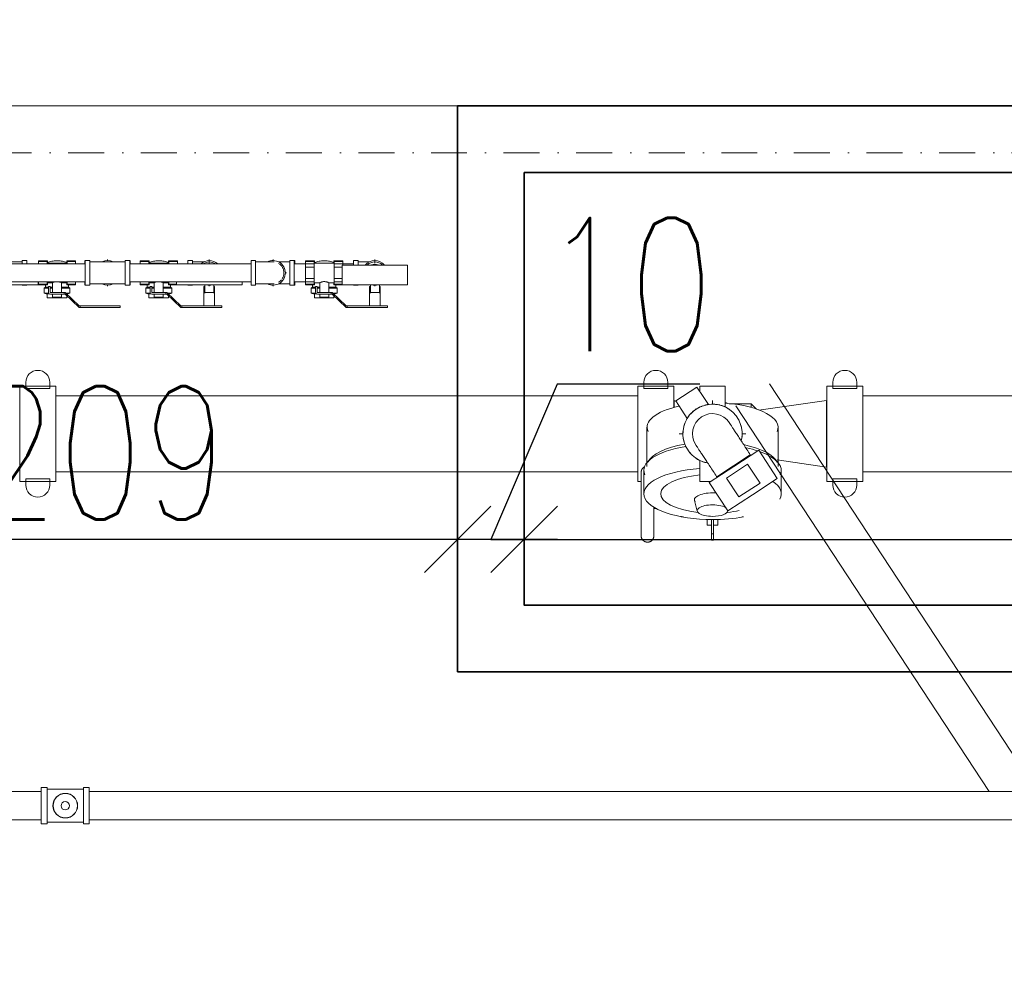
# Model space of a CAD drawing. Header units: millimetres. Extents: x -303 to 588072, y -379 to 357555.
# Tile 40 of 88: x 562898 to 563046, y 340420 to 340563. Entities that reach past the tile are written whole.
import ezdxf

# ---------------------------------------------------------------- set-up
doc = ezdxf.new("R2010")
doc.units = ezdxf.units.MM
doc.header["$LTSCALE"] = 0.15
doc.header["$MEASUREMENT"] = 0
doc.header["$PDSIZE"] = -5
doc.linetypes.add('Kropki i Kreski', pattern=[72, 36, -18, 0, -18])
for name, color, linetype in [('2_ściany wewnętrzne.ISTN', 7, 'Continuous'), ('3_pompownia.K_IR', 7, 'Continuous'), ('4_osie.ISTN', 7, 'Continuous'), ('RFD_1', 2, 'Continuous'), ('RFD_3', 4, 'Continuous'), ('RFD_5', 8, 'Continuous'), ('RFD_5 @ 10', 8, 'Continuous')]:
    doc.layers.add(name, color=color, linetype=linetype)
doc.styles.get("Standard").update_dxf_attribs({"font": 'simplex.shx', "width": 0.75})
doc.dimstyles.new('opis 1.1', dxfattribs={"dimscale": 0, "dimtxt": 2, "dimasz": 1, "dimexe": 0.5, "dimexo": 1, "dimgap": 0, "dimtad": 0, "dimdec": 1, "dimrnd": 0.5, "dimdsep": 46, "dimtxsty": 'Standard', "dimblk1": 'OBLIQUE', "dimblk2": 'OBLIQUE', "dimsah": 1, "dimcen": 1, "dimdle": 0.5, "dimclrd": 256, "dimclre": 256, "dimclrt": 4, "dimadec": 0, "dimazin": 2, "dimtm": 1e-09, "dimtfac": 0.75, "dimtdec": 1, "dimtmove": 0, "dimatfit": 3, "dimfxl": 0, "dimtvp": 0.75, "dimtolj": 1, "dimtzin": 0, "dimlwd": -1, "dimlwe": -1, "dimarcsym": 0})

# ---------------------------------------------------------------- blocks, each defined once
blk = doc.blocks.new('rfrefrffff')
at = {"layer": '2_ściany wewnętrzne.ISTN', "color": 252, "linetype": 'Continuous', "lineweight": 0, "flags": 128}
blk.add_lwpolyline([(562759.63, 340549.94), (563208.63, 340549.94)], dxfattribs=at)
at = {"layer": '3_pompownia.K_IR', "color": 254, "linetype": 'Continuous', "lineweight": 15}
for p, q in [((562907.71, 340526.19), (562876.99, 340526.19)), ((562898.22, 340526.5), (562896.54, 340526.5)), ((562898.91, 340526.71), (562898.22, 340526.71)), ((562898.22, 340526.71), (562898.22, 340526.2)), ((562898.91, 340526.2), (562898.91, 340526.71)), ((562900.66, 340526.56), (562900.66, 340526.66)), ((562902.01, 340526.66), (562900.66, 340526.66)), ((562900.66, 340526.18), (562900.66, 340526.56)), ((562900.66, 340526.56), (562901.96, 340526.56)), ((562901.96, 340526.56), (562901.96, 340526.18)), ((562904.96, 340526.33), (562901.96, 340526.33)), ((562902.01, 340526.66), (562902.01, 340526.33)), ((562904.91, 340526.33), (562904.91, 340526.66)), ((562906.26, 340526.66), (562904.91, 340526.66)), ((562904.96, 340526.19), (562904.96, 340526.56)), ((562904.96, 340526.56), (562906.26, 340526.56)), ((562906.26, 340526.66), (562906.26, 340526.56)), ((562906.26, 340526.56), (562906.26, 340526.19)), ((562907.65, 340526.71), (562907.65, 340526.2)), ((562908.4, 340526.71), (562907.71, 340526.71)), ((562907.71, 340526.71), (562907.71, 340524.86)), ((562908.4, 340524.86), (562908.4, 340526.71)), ((562911.05, 340526.5), (562908.4, 340526.5)), ((562911.05, 340526.71), (562911.05, 340526.86)), ((562911.05, 340526.71), (562911.05, 340526.86)), ((562913.7, 340526.5), (562911.05, 340526.5)), ((562914.39, 340526.71), (562913.7, 340526.71)), ((562913.7, 340526.71), (562913.7, 340524.86)), ((562914.39, 340524.86), (562914.39, 340526.71)), ((562932.6, 340526.19), (562914.39, 340526.19)), ((562914.44, 340526.2), (562914.44, 340526.71)), ((562915.93, 340526.56), (562915.93, 340526.66)), ((562917.28, 340526.66), (562915.93, 340526.66)), ((562915.93, 340526.19), (562915.93, 340526.56)), ((562915.93, 340526.56), (562917.23, 340526.56)), ((562917.23, 340526.56), (562917.23, 340526.18)), ((562920.23, 340526.33), (562917.23, 340526.33)), ((562917.28, 340526.66), (562917.28, 340526.33)), ((562920.18, 340526.33), (562920.18, 340526.66)), ((562920.18, 340526.66), (562921.53, 340526.66)), ((562920.23, 340526.19), (562920.23, 340526.56)), ((562920.23, 340526.56), (562921.53, 340526.56)), ((562921.53, 340526.66), (562921.53, 340526.56)), ((562921.53, 340526.56), (562921.53, 340526.19)), ((562923.82, 340526.71), (562923.13, 340526.71)), ((562923.13, 340526.71), (562923.13, 340526.2)), ((562923.82, 340526.2), (562923.82, 340526.71)), ((562925.5, 340526.5), (562923.82, 340526.5)), ((562926.33, 340526.71), (562926.33, 340526.86)), ((562926.33, 340526.33), (562926.33, 340526.86)), ((562926.33, 340526.71), (562926.33, 340526.86)), ((562933.29, 340526.71), (562932.6, 340526.71)), ((562932.6, 340526.71), (562932.6, 340524.86)), ((562933.29, 340524.86), (562933.29, 340526.71)), ((562935.9, 340526.71), (562935.9, 340526.86)), ((562935.9, 340526.71), (562935.9, 340526.86)), ((562938.41, 340526.5), (562936.74, 340526.5)), ((562939.1, 340526.71), (562938.41, 340526.71)), ((562938.41, 340526.71), (562938.41, 340524.86)), ((562939.2, 340526.71), (562939.1, 340526.71)), ((562939.1, 340524.86), (562939.1, 340526.71)), ((562942.09, 340526.19), (562939.1, 340526.19)), ((562939.2, 340526.19), (562939.2, 340526.71)), ((562940.79, 340526.56), (562940.79, 340526.66)), ((562942.14, 340526.66), (562940.79, 340526.66)), ((562940.79, 340525.71), (562940.79, 340526.56)), ((562940.79, 340526.56), (562942.09, 340526.56)), ((562940.79, 340524.01), (562940.79, 340525.71)), ((562940.79, 340525.71), (562942.09, 340525.71)), ((562942.09, 340526.56), (562942.09, 340525.71)), ((562945.09, 340526.33), (562942.09, 340526.33)), ((562942.09, 340525.71), (562942.09, 340524.86)), ((562942.14, 340526.66), (562942.14, 340526.33)), ((562945.04, 340526.33), (562945.04, 340526.66)), ((562945.04, 340526.66), (562946.39, 340526.66)), ((562945.09, 340525.71), (562945.09, 340526.56)), ((562945.09, 340526.56), (562946.39, 340526.56)), ((562947.99, 340526.19), (562945.09, 340526.19)), ((562945.09, 340524.86), (562945.09, 340525.71)), ((562945.09, 340525.71), (562946.26, 340525.71)), ((562956.12, 340526.03), (562946.26, 340526.03)), ((562946.26, 340526.03), (562946.26, 340523.08)), ((562946.39, 340526.66), (562946.39, 340526.56)), ((562946.39, 340526.56), (562946.39, 340526.03)), ((562948.68, 340526.71), (562947.99, 340526.71)), ((562947.99, 340526.71), (562947.99, 340526.04)), ((562948.68, 340526.04), (562948.68, 340526.71)), ((562950.36, 340526.5), (562948.68, 340526.5)), ((562951.19, 340526.71), (562951.19, 340526.86)), ((562951.19, 340526.33), (562951.19, 340526.86)), ((562951.19, 340526.71), (562951.19, 340526.86)), ((562956.12, 340523.08), (562956.12, 340526.03)), ((562907.71, 340524.86), (562907.71, 340523.01)), ((562908.4, 340523.01), (562908.4, 340524.86)), ((562913.7, 340524.86), (562913.7, 340523.01)), ((562914.39, 340523.01), (562914.39, 340524.86)), ((562932.6, 340524.86), (562932.6, 340523.01)), ((562933.29, 340523.01), (562933.29, 340524.86)), ((562937.75, 340524.86), (562937.9, 340524.86)), ((562938.41, 340524.86), (562938.41, 340523.01)), ((562939.1, 340523.01), (562939.1, 340524.86)), ((562940.79, 340523.16), (562940.79, 340524.01)), ((562940.79, 340524.01), (562942.09, 340524.01)), ((562942.09, 340524.86), (562942.09, 340524.01)), ((562942.09, 340524.01), (562942.09, 340523.16)), ((562945.09, 340524.01), (562945.09, 340524.86)), ((562945.09, 340523.16), (562945.09, 340524.01)), ((562945.09, 340524.01), (562946.26, 340524.01)), ((562876.99, 340523.52), (562907.71, 340523.52)), ((562890.78, 340523.08), (562900.64, 340523.08)), ((562898.22, 340523.07), (562898.22, 340523.01)), ((562898.22, 340523.01), (562898.91, 340523.01)), ((562898.91, 340523.01), (562898.91, 340523.07)), ((562900.64, 340523.08), (562900.64, 340523.53)), ((562900.66, 340523.16), (562900.66, 340523.53)), ((562900.66, 340523.16), (562901.96, 340523.16)), ((562900.66, 340523.05), (562900.66, 340523.16)), ((562902.01, 340523.05), (562900.66, 340523.05)), ((562901.72, 340522.7), (562901.51, 340522.58)), ((562901.51, 340522.58), (562901.51, 340521.8)), ((562901.51, 340522.58), (562902.14, 340522.58)), ((562901.72, 340523.05), (562901.72, 340522.7)), ((562902.11, 340522.7), (562901.72, 340522.7)), ((562901.96, 340523.53), (562901.96, 340523.16)), ((562901.96, 340523.38), (562902.79, 340523.38)), ((562902.01, 340523.38), (562902.01, 340523.05)), ((562902.41, 340522.8), (562902.16, 340522.8)), ((562902.16, 340522.8), (562902.16, 340521.96)), ((562902.36, 340522.58), (562902.74, 340522.58)), ((562902.74, 340522.7), (562902.38, 340522.7)), ((562902.41, 340521.96), (562902.41, 340522.8)), ((562902.79, 340523.38), (562902.79, 340521.91)), ((562904.14, 340523.38), (562904.96, 340523.38)), ((562904.14, 340521.91), (562904.14, 340523.38)), ((562905.2, 340522.7), (562904.18, 340522.7)), ((562904.18, 340522.58), (562905.41, 340522.58)), ((562904.91, 340523.05), (562904.91, 340523.38)), ((562906.26, 340523.05), (562904.91, 340523.05)), ((562904.96, 340523.16), (562904.96, 340523.53)), ((562904.96, 340523.16), (562906.26, 340523.16)), ((562905.2, 340522.7), (562905.2, 340523.05)), ((562905.41, 340522.58), (562905.2, 340522.7)), ((562905.41, 340521.8), (562905.41, 340522.58)), ((562906.26, 340523.53), (562906.26, 340523.16)), ((562906.26, 340523.16), (562906.26, 340523.05)), ((562907.65, 340523.52), (562907.65, 340523.01)), ((562907.71, 340523.01), (562908.4, 340523.01)), ((562908.4, 340523.22), (562911.05, 340523.22)), ((562911.05, 340523.22), (562913.7, 340523.22)), ((562911.05, 340522.86), (562911.05, 340523.01)), ((562911.05, 340522.86), (562911.05, 340523.01)), ((562913.7, 340523.01), (562914.39, 340523.01)), ((562914.39, 340523.52), (562932.6, 340523.52)), ((562914.44, 340523.01), (562914.44, 340523.52)), ((562915.93, 340523.16), (562915.93, 340523.53)), ((562915.93, 340523.16), (562917.23, 340523.16)), ((562915.93, 340523.05), (562915.93, 340523.16)), ((562915.93, 340523.05), (562917.28, 340523.05)), ((562916.99, 340522.7), (562916.79, 340522.58)), ((562916.79, 340522.58), (562916.79, 340521.8)), ((562916.79, 340522.58), (562917.42, 340522.58)), ((562916.99, 340523.05), (562916.99, 340522.7)), ((562917.38, 340522.7), (562916.99, 340522.7)), ((562917.23, 340523.53), (562917.23, 340523.16)), ((562917.23, 340523.38), (562918.06, 340523.38)), ((562917.28, 340523.38), (562917.28, 340523.05)), ((562917.68, 340522.8), (562917.43, 340522.8)), ((562917.43, 340522.8), (562917.43, 340521.96)), ((562917.64, 340522.58), (562918.01, 340522.58)), ((562918.01, 340522.7), (562917.65, 340522.7)), ((562917.68, 340521.96), (562917.68, 340522.8)), ((562918.06, 340523.38), (562918.06, 340521.91)), ((562919.41, 340523.38), (562920.23, 340523.38)), ((562919.41, 340521.91), (562919.41, 340523.38)), ((562920.48, 340522.7), (562919.45, 340522.7)), ((562919.46, 340522.58), (562920.68, 340522.58)), ((562920.18, 340523.05), (562920.18, 340523.38)), ((562921.53, 340523.05), (562920.18, 340523.05)), ((562920.23, 340523.16), (562920.23, 340523.52)), ((562920.23, 340523.16), (562921.41, 340523.16)), ((562920.48, 340522.7), (562920.48, 340523.05)), ((562920.68, 340522.58), (562920.48, 340522.7)), ((562920.68, 340521.8), (562920.68, 340522.58)), ((562921.41, 340523.52), (562921.41, 340523.08)), ((562921.41, 340523.08), (562931.26, 340523.08)), ((562923.13, 340523.07), (562923.13, 340523.01)), ((562923.13, 340523.01), (562923.82, 340523.01)), ((562923.82, 340523.01), (562923.82, 340523.07)), ((562925.53, 340521.96), (562925.53, 340522.8)), ((562925.67, 340522.8), (562925.53, 340522.8)), ((562925.66, 340523.08), (562925.66, 340521.8)), ((562926.33, 340522.86), (562926.33, 340523.08)), ((562926.33, 340522.86), (562926.33, 340523.01)), ((562926.33, 340522.86), (562926.33, 340523.01)), ((562927.13, 340522.8), (562926.99, 340522.8)), ((562927.01, 340521.8), (562927.01, 340523.08)), ((562927.13, 340522.8), (562927.13, 340521.96)), ((562931.26, 340523.08), (562931.26, 340523.52)), ((562932.6, 340523.01), (562933.29, 340523.01)), ((562935.9, 340522.86), (562935.9, 340523.01)), ((562935.9, 340522.86), (562935.9, 340523.01)), ((562936.74, 340523.22), (562938.41, 340523.22)), ((562938.41, 340523.01), (562939.1, 340523.01)), ((562939.1, 340523.52), (562942.09, 340523.52)), ((562939.1, 340523.01), (562939.2, 340523.01)), ((562939.2, 340523.01), (562939.2, 340523.52)), ((562940.79, 340523.16), (562942.09, 340523.16)), ((562940.79, 340523.05), (562940.79, 340523.16)), ((562940.79, 340523.05), (562942.14, 340523.05)), ((562941.85, 340522.7), (562941.64, 340522.58)), ((562941.64, 340522.58), (562941.64, 340521.8)), ((562941.64, 340522.58), (562942.28, 340522.58)), ((562941.85, 340523.05), (562941.85, 340522.7)), ((562942.24, 340522.7), (562941.85, 340522.7)), ((562942.09, 340523.38), (562942.92, 340523.38)), ((562942.14, 340523.38), (562942.14, 340523.05)), ((562942.54, 340522.8), (562942.29, 340522.8)), ((562942.29, 340522.8), (562942.29, 340521.96)), ((562942.49, 340522.58), (562942.87, 340522.58)), ((562942.87, 340522.7), (562942.51, 340522.7)), ((562942.54, 340521.96), (562942.54, 340522.8)), ((562942.92, 340523.38), (562942.92, 340521.91)), ((562944.27, 340523.38), (562945.09, 340523.38)), ((562944.27, 340521.91), (562944.27, 340523.38)), ((562944.82, 340522.7), (562944.31, 340522.7)), ((562944.31, 340522.58), (562945.54, 340522.58)), ((562945.33, 340522.7), (562944.89, 340522.7)), ((562945.04, 340523.05), (562945.04, 340523.38)), ((562946.39, 340523.05), (562945.04, 340523.05)), ((562945.09, 340523.52), (562946.26, 340523.52)), ((562945.09, 340523.16), (562946.26, 340523.16)), ((562945.33, 340522.7), (562945.33, 340523.05)), ((562945.54, 340522.58), (562945.33, 340522.7)), ((562945.54, 340521.8), (562945.54, 340522.58)), ((562946.26, 340523.08), (562956.12, 340523.08)), ((562947.99, 340523.07), (562947.99, 340523.01)), ((562947.99, 340523.01), (562948.68, 340523.01)), ((562948.68, 340523.01), (562948.68, 340523.07)), ((562950.39, 340521.96), (562950.39, 340522.8)), ((562950.53, 340522.8), (562950.39, 340522.8)), ((562950.52, 340523.08), (562950.52, 340521.8)), ((562951.19, 340522.86), (562951.19, 340523.08)), ((562951.19, 340522.86), (562951.19, 340523.01)), ((562951.19, 340522.86), (562951.19, 340523.01)), ((562951.99, 340522.8), (562951.85, 340522.8)), ((562951.87, 340521.8), (562951.87, 340523.08)), ((562951.99, 340522.8), (562951.99, 340521.96)), ((562901.51, 340521.8), (562902, 340521.64)), ((562901.51, 340521.8), (562902.18, 340521.8)), ((562902, 340521.72), (562902, 340521.11)), ((562903.46, 340521.11), (562902, 340521.11)), ((562904.51, 340521.91), (562902.46, 340521.91)), ((562902.46, 340521.66), (562904.51, 340521.66)), ((562902.79, 340521.66), (562902.79, 340521.21)), ((562902.79, 340521.21), (562904.14, 340521.21)), ((562903.46, 340521.21), (562903.46, 340521.11)), ((562904.92, 340521.11), (562903.46, 340521.11)), ((562904.14, 340521.21), (562904.14, 340521.66)), ((562904.66, 340521.91), (562904.51, 340521.91)), ((562904.51, 340521.91), (562904.51, 340521.66)), ((562904.51, 340521.66), (562904.51, 340521.91)), ((562904.51, 340521.66), (562904.66, 340521.66)), ((562906.77, 340519.91), (562904.66, 340521.91)), ((562904.66, 340521.66), (562906.77, 340519.66)), ((562904.78, 340521.8), (562905.41, 340521.8)), ((562904.92, 340521.41), (562904.92, 340521.11)), ((562904.93, 340521.65), (562905.41, 340521.8)), ((562916.79, 340521.8), (562917.27, 340521.64)), ((562916.79, 340521.8), (562917.46, 340521.8)), ((562917.27, 340521.11), (562917.27, 340521.72)), ((562918.73, 340521.11), (562917.27, 340521.11)), ((562919.78, 340521.91), (562917.73, 340521.91)), ((562917.73, 340521.66), (562919.78, 340521.66)), ((562918.06, 340521.66), (562918.06, 340521.21)), ((562918.06, 340521.21), (562919.41, 340521.21)), ((562918.73, 340521.21), (562918.73, 340521.11)), ((562920.2, 340521.11), (562918.73, 340521.11)), ((562919.41, 340521.21), (562919.41, 340521.66)), ((562919.93, 340521.91), (562919.78, 340521.91)), ((562919.78, 340521.91), (562919.78, 340521.66)), ((562919.78, 340521.66), (562919.78, 340521.91)), ((562919.78, 340521.66), (562919.93, 340521.66)), ((562922.04, 340519.91), (562919.93, 340521.91)), ((562919.93, 340521.66), (562922.04, 340519.66)), ((562920.06, 340521.8), (562920.68, 340521.8)), ((562920.2, 340521.41), (562920.2, 340521.11)), ((562920.21, 340521.65), (562920.68, 340521.8)), ((562925.53, 340521.91), (562925.53, 340521.96)), ((562925.53, 340519.91), (562925.53, 340521.91)), ((562927.13, 340521.91), (562925.53, 340521.91)), ((562927.13, 340521.96), (562927.13, 340521.91)), ((562927.13, 340521.91), (562927.13, 340519.91)), ((562941.64, 340521.8), (562942.13, 340521.64)), ((562941.64, 340521.8), (562942.31, 340521.8)), ((562942.13, 340521.11), (562942.13, 340521.72)), ((562943.59, 340521.11), (562942.13, 340521.11)), ((562944.64, 340521.91), (562942.59, 340521.91)), ((562942.59, 340521.66), (562944.64, 340521.66)), ((562942.92, 340521.66), (562942.92, 340521.21)), ((562942.92, 340521.21), (562944.27, 340521.21)), ((562943.59, 340521.21), (562943.59, 340521.11)), ((562945.05, 340521.11), (562943.59, 340521.11)), ((562944.27, 340521.21), (562944.27, 340521.66)), ((562944.79, 340521.91), (562944.64, 340521.91)), ((562944.64, 340521.91), (562944.64, 340521.66)), ((562944.64, 340521.66), (562944.64, 340521.91)), ((562944.64, 340521.66), (562944.79, 340521.66)), ((562946.9, 340519.91), (562944.79, 340521.91)), ((562944.79, 340521.66), (562946.9, 340519.66)), ((562944.92, 340521.8), (562945.54, 340521.8)), ((562945.05, 340521.41), (562945.05, 340521.11)), ((562945.07, 340521.65), (562945.54, 340521.8)), ((562950.39, 340521.91), (562950.39, 340521.96)), ((562950.39, 340519.91), (562950.39, 340521.91)), ((562951.99, 340521.91), (562950.39, 340521.91)), ((562951.99, 340521.96), (562951.99, 340521.91)), ((562951.99, 340521.91), (562951.99, 340519.91)), ((562906.92, 340519.91), (562906.77, 340519.91)), ((562906.77, 340519.66), (562906.92, 340519.66)), ((562906.92, 340519.66), (562906.92, 340519.91)), ((562912.96, 340519.91), (562906.92, 340519.91)), ((562906.92, 340519.91), (562906.92, 340519.66)), ((562906.92, 340519.66), (562912.96, 340519.66)), ((562912.96, 340519.66), (562912.96, 340519.91)), ((562922.19, 340519.91), (562922.04, 340519.91)), ((562922.04, 340519.66), (562922.19, 340519.66)), ((562922.19, 340519.66), (562922.19, 340519.91)), ((562928.23, 340519.91), (562922.19, 340519.91)), ((562922.19, 340519.91), (562922.19, 340519.66)), ((562922.19, 340519.66), (562928.23, 340519.66)), ((562928.23, 340519.66), (562928.23, 340519.91)), ((562947.05, 340519.91), (562946.9, 340519.91)), ((562946.9, 340519.66), (562947.05, 340519.66)), ((562947.05, 340519.66), (562947.05, 340519.91)), ((562953.09, 340519.91), (562947.05, 340519.91)), ((562947.05, 340519.91), (562947.05, 340519.66)), ((562947.05, 340519.66), (562953.09, 340519.66)), ((562953.09, 340519.66), (562953.09, 340519.91)), ((562903.28, 340507.84), (562897.87, 340507.84)), ((562897.87, 340507.84), (562897.87, 340493.54)), ((562898.77, 340508.41), (562898.77, 340507.47)), ((562902.38, 340507.47), (562902.38, 340508.41)), ((562903.28, 340493.54), (562903.28, 340507.84)), ((562996.1, 340507.84), (562990.69, 340507.84)), ((562990.69, 340493.54), (562990.69, 340507.84)), ((562991.59, 340508.41), (562991.59, 340507.47)), ((562995.2, 340507.47), (562995.2, 340508.41)), ((562996.1, 340507.84), (562996.1, 340504.63)), ((562999.57, 340507.71), (562996.39, 340505.62)), ((563000.5, 340506.3), (562999.57, 340507.71)), ((563003.81, 340507.84), (563000, 340507.84)), ((563000, 340507.84), (563000, 340507.07)), ((563003.81, 340506.15), (563003.81, 340507.84)), ((563050.66, 340446.94), (563010.44, 340508.2)), ((563024.47, 340507.84), (563019.06, 340507.84)), ((563019.06, 340493.54), (563019.06, 340507.84)), ((563019.96, 340508.41), (563019.96, 340507.47)), ((563023.57, 340507.47), (563023.57, 340508.41)), ((563024.47, 340507.84), (563024.47, 340493.54)), ((562898.77, 340507.47), (562902.38, 340507.47)), ((562990.69, 340506.41), (562903.28, 340506.41)), ((562991.59, 340507.47), (562995.2, 340507.47)), ((563000.5, 340506.3), (563001.3, 340505.09)), ((563019.96, 340507.47), (563023.57, 340507.47)), ((563070.46, 340506.41), (563024.47, 340506.41)), ((562996.45, 340505.54), (562996.15, 340505.69)), ((562996.15, 340505.69), (562996.15, 340504.71)), ((562996.39, 340505.62), (562997.32, 340504.21)), ((563001.91, 340505.11), (563001.91, 340505.69)), ((563003.81, 340506.15), (563003.81, 340504.71)), ((563007.71, 340505.19), (563004.39, 340505.19)), ((563005.4, 340504.89), (563043.45, 340446.94)), ((563008.49, 340504.38), (563007.71, 340505.19)), ((563007.71, 340505.19), (563007.71, 340504.62)), ((563019.01, 340505.69), (563008.85, 340504.22)), ((563019.01, 340505.69), (563019.01, 340495.69)), ((562998.11, 340503), (562997.32, 340504.21)), ((562992.06, 340501.67), (562992.06, 340495.79)), ((562996.91, 340500.69), (562997.49, 340500.69)), ((563006.33, 340500.69), (563006.91, 340500.69)), ((563011.75, 340495.79), (563011.75, 340501.67)), ((563007.58, 340497.55), (563005.06, 340495.89)), ((563005.06, 340495.89), (563007.58, 340497.55)), ((563008.84, 340498.23), (563005.13, 340495.79)), ((563007.65, 340497.44), (563007.58, 340497.55)), ((563011.63, 340493.98), (563008.84, 340498.23)), ((562992.54, 340496.92), (562992.08, 340496.39)), ((563000, 340495.23), (563000, 340496.68)), ((563005.06, 340495.89), (563002.54, 340494.24)), ((563002.54, 340494.24), (563005.06, 340495.89)), ((563007.18, 340496.12), (563004, 340494.03)), ((563009.04, 340493.29), (563007.18, 340496.12)), ((563011.73, 340496.39), (563011.28, 340496.92)), ((563011.6, 340496.77), (563019.01, 340495.69)), ((562903.28, 340494.98), (562990.69, 340494.98)), ((562991.59, 340495.21), (562991.59, 340491.67)), ((563000, 340495.23), (563000, 340493.54)), ((563005.13, 340495.79), (563001.41, 340493.35)), ((563012.23, 340491.67), (563012.23, 340495.21)), ((563024.47, 340494.98), (563070.46, 340494.98)), ((562897.87, 340493.54), (562903.28, 340493.54)), ((562902.38, 340493.92), (562898.77, 340493.92)), ((562898.77, 340493.92), (562898.77, 340492.97)), ((562902.38, 340492.97), (562902.38, 340493.92)), ((562990.69, 340493.54), (562991.19, 340493.54)), ((563000, 340493.54), (563001.71, 340493.54)), ((563001.41, 340493.35), (563004.2, 340489.1)), ((563002.54, 340494.24), (563002.61, 340494.13)), ((563004, 340494.03), (563005.86, 340491.2)), ((563005.86, 340491.2), (563009.04, 340493.29)), ((563007.92, 340491.54), (563011.63, 340493.98)), ((563019.06, 340493.54), (563024.47, 340493.54)), ((563023.57, 340493.92), (563019.96, 340493.92)), ((563019.96, 340493.92), (563019.96, 340492.97)), ((563023.57, 340492.97), (563023.57, 340493.92)), ((563004.2, 340489.1), (563007.92, 340491.54)), ((562999.19, 340490.69), (562999.6, 340489.07)), ((562993.09, 340489.48), (562993.55, 340489.48)), ((562997.2, 340488.22), (562997.2, 340488.29)), ((562997.53, 340488.22), (562997.2, 340488.22)), ((563001.12, 340487.85), (563001.12, 340486.95)), ((563001.75, 340485.68), (563001.75, 340487.81)), ((563002.07, 340487.81), (563002.07, 340485.68)), ((563002.69, 340486.95), (563002.69, 340487.85)), ((563006.49, 340488.22), (563006.29, 340488.22)), ((563001.12, 340486.95), (563001.7, 340486.95)), ((563001.75, 340484.73), (563001.75, 340485.68)), ((563002.07, 340485.68), (563001.75, 340485.68)), ((563002.07, 340485.68), (563002.07, 340484.73)), ((563002.11, 340486.95), (563002.69, 340486.95)), ((563002.07, 340484.73), (563001.75, 340484.73)), ((562901.97, 340447.56), (562901.1, 340447.56)), ((562901.1, 340447.56), (562901.1, 340444.83)), ((562901.97, 340444.83), (562901.97, 340447.56)), ((562904.7, 340447.31), (562901.97, 340447.31)), ((562907.43, 340447.31), (562904.7, 340447.31)), ((562908.3, 340447.56), (562907.43, 340447.56)), ((562907.43, 340447.56), (562907.43, 340444.83)), ((562908.3, 340444.83), (562908.3, 340447.56)), ((562901.1, 340446.94), (562833.95, 340446.94)), ((563201.1, 340446.94), (562908.3, 340446.94)), ((562901.1, 340444.83), (562901.1, 340442.09)), ((562901.97, 340442.09), (562901.97, 340444.83)), ((562907.43, 340444.83), (562907.43, 340442.09)), ((562908.3, 340442.09), (562908.3, 340444.83)), ((562833.95, 340442.72), (562901.1, 340442.72)), ((562908.3, 340442.72), (563201.1, 340442.72)), ((562901.1, 340442.09), (562901.97, 340442.09)), ((562901.97, 340442.35), (562904.7, 340442.35)), ((562904.7, 340442.35), (562907.43, 340442.35)), ((562907.43, 340442.09), (562908.3, 340442.09))]:
    blk.add_line(p, q, dxfattribs=at)
at = {"layer": '3_pompownia.K_IR', "color": 254, "linetype": 'Continuous', "lineweight": 15, "flags": 128}
for points in [[(562902.01, 340526.42), (562902.18, 340526.47), (562902.35, 340526.52), (562902.52, 340526.56), (562902.69, 340526.59), (562902.86, 340526.62), (562903.04, 340526.64), (562903.21, 340526.66), (562903.39, 340526.66), (562903.56, 340526.66), (562903.74, 340526.65), (562903.91, 340526.64), (562904.09, 340526.62), (562904.26, 340526.59), (562904.43, 340526.55), (562904.6, 340526.51), (562904.77, 340526.46), (562904.91, 340526.42)], [(562917.28, 340526.42), (562917.45, 340526.47), (562917.62, 340526.52), (562917.79, 340526.56), (562917.96, 340526.59), (562918.14, 340526.62), (562918.31, 340526.64), (562918.49, 340526.66), (562918.66, 340526.66), (562918.84, 340526.66), (562919.01, 340526.65), (562919.19, 340526.64), (562919.36, 340526.62), (562919.53, 340526.59), (562919.71, 340526.55), (562919.88, 340526.51), (562920.05, 340526.46), (562920.18, 340526.42)], [(562935.9, 340526.5), (562935.9, 340526.5), (562935.9, 340526.5), (562935.89, 340526.5), (562935.87, 340526.5), (562935.85, 340526.5), (562935.83, 340526.5), (562935.8, 340526.5), (562935.77, 340526.5), (562935.74, 340526.5), (562935.7, 340526.5), (562935.66, 340526.5), (562935.61, 340526.5), (562935.56, 340526.5), (562935.51, 340526.5), (562935.45, 340526.5), (562935.39, 340526.5), (562935.32, 340526.5), (562935.26, 340526.5), (562935.19, 340526.5), (562935.11, 340526.5), (562935.04, 340526.5), (562934.96, 340526.5), (562934.88, 340526.5), (562934.79, 340526.5), (562934.7, 340526.5), (562934.62, 340526.5), (562934.52, 340526.5), (562934.43, 340526.5), (562934.34, 340526.5), (562934.24, 340526.5), (562934.14, 340526.5), (562934.04, 340526.5), (562933.94, 340526.5), (562933.84, 340526.5), (562933.74, 340526.5), (562933.63, 340526.5), (562933.53, 340526.5), (562933.43, 340526.5), (562933.32, 340526.5), (562933.29, 340526.5)], [(562942.14, 340526.42), (562942.31, 340526.47), (562942.48, 340526.52), (562942.65, 340526.56), (562942.82, 340526.59), (562942.99, 340526.62), (562943.17, 340526.64), (562943.34, 340526.66), (562943.52, 340526.66), (562943.69, 340526.66), (562943.87, 340526.65), (562944.04, 340526.64), (562944.22, 340526.62), (562944.39, 340526.59), (562944.56, 340526.55), (562944.73, 340526.51), (562944.9, 340526.46), (562945.04, 340526.42)], [(562902.79, 340523.38), (562902.83, 340523.4), (562902.94, 340523.45), (562903.03, 340523.48), (562903.12, 340523.5), (562903.17, 340523.52), (562903.23, 340523.53)], [(562903.68, 340523.53), (562903.77, 340523.51), (562903.84, 340523.49), (562903.89, 340523.48), (562903.99, 340523.44), (562904.07, 340523.41), (562904.14, 340523.38)], [(562918.06, 340523.38), (562918.1, 340523.4), (562918.22, 340523.45), (562918.3, 340523.48), (562918.4, 340523.5), (562918.45, 340523.52), (562918.5, 340523.53)], [(562918.95, 340523.53), (562919.05, 340523.51), (562919.11, 340523.49), (562919.17, 340523.48), (562919.27, 340523.44), (562919.35, 340523.41), (562919.41, 340523.38)], [(562933.29, 340523.22), (562933.4, 340523.22), (562933.5, 340523.22), (562933.61, 340523.22), (562933.71, 340523.22), (562933.81, 340523.22), (562933.91, 340523.22), (562934.02, 340523.22), (562934.12, 340523.22), (562934.21, 340523.22), (562934.31, 340523.22), (562934.41, 340523.22), (562934.5, 340523.22), (562934.59, 340523.22), (562934.68, 340523.22), (562934.77, 340523.22), (562934.85, 340523.22), (562934.94, 340523.22), (562935.02, 340523.22), (562935.09, 340523.22), (562935.17, 340523.22), (562935.24, 340523.22), (562935.31, 340523.22), (562935.37, 340523.22), (562935.43, 340523.22), (562935.49, 340523.22), (562935.55, 340523.22), (562935.6, 340523.22), (562935.64, 340523.22), (562935.69, 340523.22), (562935.73, 340523.22), (562935.76, 340523.22), (562935.79, 340523.22), (562935.82, 340523.22), (562935.85, 340523.22), (562935.87, 340523.22), (562935.88, 340523.22), (562935.89, 340523.22), (562935.9, 340523.22), (562935.9, 340523.22)], [(562942.92, 340523.38), (562942.96, 340523.4), (562943.08, 340523.45), (562943.16, 340523.48), (562943.25, 340523.5), (562943.3, 340523.52), (562943.36, 340523.53), (562943.47, 340523.54), (562943.55, 340523.55), (562943.62, 340523.55), (562943.7, 340523.54), (562943.77, 340523.53), (562943.91, 340523.51), (562943.97, 340523.49), (562944.03, 340523.48), (562944.13, 340523.44), (562944.2, 340523.41), (562944.27, 340523.38)], [(562902, 340521.72), (562902.34, 340521.66)], [(562902.59, 340521.65), (562902.72, 340521.64), (562902.78, 340521.65)], [(562904.18, 340521.64), (562904.31, 340521.65)], [(562917.27, 340521.72), (562917.62, 340521.66)], [(562917.88, 340521.65), (562918.01, 340521.64)], [(562919.45, 340521.64), (562919.59, 340521.65)], [(562942.13, 340521.72), (562942.48, 340521.66)], [(562942.73, 340521.65), (562942.87, 340521.64)], [(562944.31, 340521.64), (562944.45, 340521.65)], [(563007.58, 340497.55), (563007.45, 340497.74), (563007.33, 340497.93), (563007.2, 340498.12), (563007.08, 340498.31), (563006.95, 340498.5), (563006.83, 340498.69), (563006.71, 340498.87), (563006.59, 340499.06), (563006.47, 340499.24), (563006.35, 340499.42), (563006.24, 340499.59), (563006.12, 340499.76), (563006.01, 340499.93), (563005.91, 340500.1), (563005.8, 340500.26), (563005.7, 340500.41), (563005.6, 340500.57), (563005.5, 340500.71), (563005.41, 340500.85), (563005.32, 340500.99), (563005.23, 340501.12), (563005.15, 340501.25), (563005.07, 340501.37), (563005, 340501.48), (563004.93, 340501.59), (563004.86, 340501.69), (563004.8, 340501.78), (563004.74, 340501.87), (563004.69, 340501.95), (563004.64, 340502.02), (563004.6, 340502.09), (563004.56, 340502.15), (563004.53, 340502.2), (563004.5, 340502.24), (563004.47, 340502.28), (563004.46, 340502.31), (563004.44, 340502.33), (563004.43, 340502.34), (563004.43, 340502.35)], [(562999.39, 340499.04), (562999.39, 340499.03), (562999.4, 340499.02), (562999.41, 340499), (562999.43, 340498.97), (562999.45, 340498.94), (562999.48, 340498.9), (562999.51, 340498.85), (562999.55, 340498.79), (562999.59, 340498.73), (562999.63, 340498.66), (562999.69, 340498.58), (562999.74, 340498.49), (562999.8, 340498.4), (562999.87, 340498.3), (562999.94, 340498.2), (563000.01, 340498.09), (563000.09, 340497.97), (563000.17, 340497.85), (563000.25, 340497.72), (563000.34, 340497.58), (563000.43, 340497.44), (563000.53, 340497.29), (563000.63, 340497.14), (563000.73, 340496.99), (563000.83, 340496.83), (563000.94, 340496.67), (563001.05, 340496.5), (563001.16, 340496.33), (563001.28, 340496.15), (563001.4, 340495.98), (563001.51, 340495.8), (563001.63, 340495.61), (563001.75, 340495.43), (563001.88, 340495.24), (563002, 340495.05), (563002.13, 340494.86), (563002.25, 340494.67), (563002.38, 340494.48), (563002.5, 340494.29), (563002.54, 340494.24)], [(562991.19, 340494.89), (562991.19, 340494.93), (562991.19, 340494.96), (562991.2, 340495), (562991.2, 340495.04), (562991.21, 340495.08), (562991.22, 340495.11), (562991.23, 340495.15), (562991.24, 340495.19), (562991.25, 340495.22), (562991.26, 340495.26), (562991.28, 340495.29), (562991.3, 340495.33), (562991.31, 340495.36), (562991.33, 340495.39), (562991.35, 340495.43), (562991.38, 340495.46), (562991.4, 340495.49), (562991.42, 340495.52), (562991.45, 340495.54), (562991.48, 340495.57), (562991.51, 340495.6), (562991.53, 340495.62), (562991.56, 340495.65), (562991.59, 340495.67), (562991.63, 340495.69), (562991.66, 340495.71), (562991.69, 340495.73), (562991.73, 340495.74)], [(562991.19, 340494.47), (562991.19, 340494.55), (562991.19, 340494.61), (562991.19, 340494.67), (562991.19, 340494.73), (562991.19, 340494.77), (562991.19, 340494.81), (562991.19, 340494.84), (562991.19, 340494.86), (562991.19, 340494.88), (562991.19, 340494.89), (562991.19, 340494.89)], [(562991.19, 340494.89), (562991.19, 340494.88), (562991.19, 340494.87), (562991.19, 340494.85), (562991.19, 340494.83), (562991.19, 340494.79), (562991.19, 340494.75), (562991.19, 340494.7), (562991.19, 340494.65), (562991.19, 340494.58), (562991.19, 340494.51), (562991.19, 340494.43), (562991.19, 340494.35), (562991.19, 340494.26), (562991.19, 340494.16), (562991.19, 340494.06), (562991.19, 340493.95), (562991.19, 340493.83), (562991.19, 340493.71), (562991.19, 340493.58), (562991.19, 340493.44), (562991.19, 340493.3), (562991.19, 340493.16), (562991.19, 340493.01), (562991.19, 340492.86), (562991.19, 340492.7), (562991.19, 340492.54), (562991.19, 340492.37), (562991.19, 340492.2), (562991.19, 340492.03), (562991.19, 340491.85), (562991.19, 340491.67), (562991.19, 340491.49), (562991.19, 340491.31), (562991.19, 340491.12), (562991.19, 340490.93), (562991.19, 340490.75), (562991.19, 340490.56), (562991.19, 340490.37), (562991.19, 340490.18), (562991.19, 340489.99), (562991.19, 340489.8), (562991.19, 340489.61), (562991.19, 340489.42), (562991.19, 340489.23), (562991.19, 340489.04), (562991.19, 340488.86), (562991.19, 340488.68), (562991.19, 340488.5), (562991.19, 340488.32), (562991.19, 340488.14), (562991.19, 340487.97), (562991.19, 340487.8), (562991.19, 340487.64), (562991.19, 340487.48), (562991.19, 340487.32), (562991.19, 340487.17), (562991.19, 340487.02), (562991.19, 340486.88), (562991.19, 340486.74), (562991.19, 340486.61), (562991.19, 340486.49), (562991.19, 340486.37), (562991.19, 340486.25), (562991.19, 340486.15), (562991.19, 340486.04), (562991.19, 340485.95), (562991.19, 340485.86), (562991.19, 340485.78), (562991.19, 340485.71), (562991.19, 340485.64), (562991.19, 340485.58), (562991.19, 340485.52), (562991.19, 340485.48), (562991.19, 340485.44), (562991.19, 340485.41), (562991.19, 340485.39), (562991.19, 340485.37), (562991.19, 340485.36), (562991.19, 340485.36)], [(562993.09, 340485.36), (562993.09, 340485.37), (562993.09, 340485.38), (562993.09, 340485.4), (562993.09, 340485.42), (562993.09, 340485.46), (562993.09, 340485.5), (562993.09, 340485.55), (562993.09, 340485.6), (562993.09, 340485.67), (562993.09, 340485.74), (562993.09, 340485.82), (562993.09, 340485.9), (562993.09, 340485.99), (562993.09, 340486.09), (562993.09, 340486.19), (562993.09, 340486.31), (562993.09, 340486.42), (562993.09, 340486.54), (562993.09, 340486.67), (562993.09, 340486.81), (562993.09, 340486.95), (562993.09, 340487.09), (562993.09, 340487.24), (562993.09, 340487.39), (562993.09, 340487.55), (562993.09, 340487.71), (562993.09, 340487.88), (562993.09, 340488.05), (562993.09, 340488.22), (562993.09, 340488.4), (562993.09, 340488.58), (562993.09, 340488.76), (562993.09, 340488.94), (562993.09, 340489.13), (562993.09, 340489.32), (562993.09, 340489.5), (562993.09, 340489.68)], [(562991.19, 340485.36), (562991.19, 340485.37), (562991.19, 340485.38), (562991.19, 340485.4), (562991.19, 340485.42), (562991.19, 340485.46), (562991.19, 340485.5), (562991.19, 340485.55), (562991.19, 340485.6), (562991.19, 340485.67), (562991.19, 340485.74)], [(562993.09, 340485.78), (562993.09, 340485.71), (562993.09, 340485.64), (562993.09, 340485.58), (562993.09, 340485.52), (562993.09, 340485.48), (562993.09, 340485.44), (562993.09, 340485.41), (562993.09, 340485.39), (562993.09, 340485.37), (562993.09, 340485.36), (562993.09, 340485.36)], [(562993.09, 340485.36), (562993.09, 340485.32), (562993.09, 340485.29), (562993.09, 340485.25), (562993.08, 340485.21), (562993.07, 340485.17), (562993.07, 340485.14), (562993.06, 340485.1), (562993.05, 340485.06), (562993.03, 340485.03), (562993.02, 340484.99), (562993, 340484.96), (562992.99, 340484.92), (562992.97, 340484.89), (562992.95, 340484.86), (562992.93, 340484.82), (562992.9, 340484.79), (562992.88, 340484.76), (562992.86, 340484.73), (562992.83, 340484.71), (562992.8, 340484.68), (562992.78, 340484.65), (562992.75, 340484.63), (562992.72, 340484.6), (562992.69, 340484.58), (562992.66, 340484.56), (562992.62, 340484.54), (562992.59, 340484.52), (562992.56, 340484.51), (562992.52, 340484.49), (562992.49, 340484.47), (562992.45, 340484.46), (562992.41, 340484.45), (562992.38, 340484.44), (562992.34, 340484.43), (562992.3, 340484.42), (562992.27, 340484.42), (562992.23, 340484.41), (562992.19, 340484.41), (562992.15, 340484.41), (562992.11, 340484.41), (562992.08, 340484.41), (562992.04, 340484.42), (562992, 340484.42), (562991.96, 340484.43), (562991.92, 340484.44), (562991.89, 340484.44), (562991.85, 340484.46), (562991.82, 340484.47), (562991.78, 340484.48), (562991.74, 340484.5), (562991.71, 340484.51), (562991.68, 340484.53), (562991.64, 340484.55), (562991.61, 340484.57), (562991.58, 340484.59), (562991.55, 340484.62), (562991.52, 340484.64), (562991.49, 340484.67), (562991.46, 340484.69), (562991.44, 340484.72), (562991.41, 340484.75), (562991.39, 340484.78), (562991.37, 340484.81), (562991.35, 340484.84), (562991.32, 340484.87), (562991.31, 340484.9), (562991.29, 340484.94), (562991.27, 340484.97), (562991.26, 340485.01), (562991.24, 340485.04), (562991.23, 340485.08), (562991.22, 340485.12), (562991.21, 340485.15), (562991.2, 340485.19), (562991.2, 340485.23), (562991.19, 340485.27), (562991.19, 340485.3), (562991.19, 340485.34), (562991.19, 340485.36)]]:
    blk.add_lwpolyline(points, dxfattribs=at)
at = {"layer": '3_pompownia.K_IR', "color": 254, "linetype": 'Continuous', "lineweight": 15}
for centre, radius, start, end in [((562911.05, 340524.86), 1.85, 63.0722, 116.9278), ((562926.33, 340524.86), 1.85, 46.2935, 133.7065), ((562926.33, 340524.86), 1.64, 55.0054, 124.9946), ((562935.9, 340524.86), 1.85, 0, 117.8787), ((562935.9, 340524.86), 1.64, 83.5439, 94.2618), ((562935.9, 340524.86), 1.64, 0, 60), ((562951.19, 340524.86), 1.85, 39.702, 140.298), ((562951.19, 340524.86), 1.64, 45.7577, 134.2423), ((562951.19, 340524.86), 1.29, 66.4772, 113.5228), ((562935.9, 340524.86), 1.85, 242.7476, 0), ((562935.9, 340524.86), 1.64, 328.3814, 0), ((562911.05, 340524.86), 1.85, 243.0722, 296.9278), ((562926.33, 340524.86), 1.85, 255, 285), ((562935.9, 340524.86), 1.64, 265.3011, 276.4561), ((562935.9, 340524.86), 1.64, 300, 320), ((562951.19, 340524.86), 1.85, 255, 285), ((562902.46, 340521.96), 0.3, 180, 270), ((562902.46, 340521.96), 0.05, 180, 270), ((562917.73, 340521.96), 0.3, 180, 270), ((562917.73, 340521.96), 0.05, 180, 270), ((562942.59, 340521.96), 0.3, 180, 270), ((562942.59, 340521.96), 0.05, 180, 270), ((562900.57, 340508.41), 1.8, 90, 180), ((562900.57, 340508.41), 1.8, 0, 90), ((562993.4, 340508.41), 1.8, 0, 180), ((563021.77, 340508.41), 1.8, 0, 180), ((563001.91, 340500.69), 4.44, 346.2248, 123.2915), ((563001.91, 340500.69), 4.44, 109.3229, 123.2915), ((563001.91, 340500.69), 4.44, 114.1368, 116.5135), ((563001.91, 340500.69), 4.44, 111.2162, 112.9801), ((563001.91, 340500.69), 4.44, 97.9145, 104.8395), ((563001.91, 340500.69), 4.45, 99.1368, 102.0509), ((563001.91, 340500.69), 4.45, 96.7598, 100.2916), ((563001.91, 340500.69), 4.45, 90, 91.8367), ((563001.91, 340500.69), 4.44, 90, 91.6589), ((563001.91, 340500.69), 4.44, 84.1368, 90), ((563001.91, 340500.69), 4.44, 81.2576, 90), ((563001.91, 340500.69), 4.45, 76.0314, 77.3115), ((563001.91, 340500.69), 4.44, 69.1368, 76.6589), ((563001.91, 340500.69), 4.45, 64.6231, 71.5481), ((563001.91, 340500.69), 5.08, 63.1203, 67.7755), ((563001.91, 340500.69), 4.45, 123.2915, 260.3582), ((563001.91, 340500.69), 4.45, 144.1368, 151.6589), ((563001.91, 340500.69), 4.45, 141.7434, 148.6684), ((563001.91, 340500.69), 4.44, 123.3704, 137.2601), ((563001.91, 340500.69), 4.45, 135.4502, 136.6589), ((563001.91, 340500.69), 4.45, 129.1368, 132.3103), ((563001.91, 340500.69), 3.02, 33.2915, 123.2915), ((563001.91, 340500.69), 3.02, 33.2915, 123.2915), ((563001.91, 340500.69), 4.44, 54.1368, 61.6589), ((563001.91, 340500.69), 4.44, 39.1368, 46.6589), ((563001.91, 340500.69), 4.45, 159.1368, 166.6589), ((563001.91, 340500.69), 3.02, 123.2915, 213.2915), ((563001.91, 340500.69), 3.02, 123.2915, 213.2915), ((563001.91, 340500.69), 4.45, 24.1368, 31.6589), ((563001.91, 340500.69), 4.44, 9.1368, 16.6589), ((563001.91, 340500.69), 4.45, 174.1368, 181.6589), ((563001.91, 340500.69), 4.44, 354.1368, 1.6589), ((563001.91, 340500.69), 4.45, 189.1368, 196.6589), ((563001.91, 340500.69), 4.45, 204.1368, 211.6589), ((563001.91, 340500.69), 4.45, 219.1368, 226.6589), ((563001.91, 340500.69), 4.45, 234.1368, 241.6589), ((563001.91, 340500.69), 4.45, 244.6231, 251.5481), ((563001.91, 340500.69), 4.45, 249.1368, 256.6589), ((563001.91, 340500.69), 4.44, 256.0314, 257.3115), ((562900.57, 340492.97), 1.8, 180, 270), ((562900.57, 340492.97), 1.8, 270, 0), ((563021.77, 340492.97), 1.8, 180, 0), ((562904.7, 340444.83), 1.85, 0, 180), ((562904.7, 340444.83), 1.83, 90, 180), ((562904.7, 340444.83), 1.83, 0, 90), ((562904.7, 340444.83), 1.85, 180, 0), ((562904.7, 340444.83), 1.83, 180, 270), ((562904.7, 340444.83), 0.635, 90, 180), ((562904.7, 340444.83), 0.635, 180, 270), ((562904.7, 340444.83), 0.635, 0, 90), ((562904.7, 340444.83), 1.83, 270, 0), ((562904.7, 340444.83), 0.635, 270, 0)]:
    blk.add_arc(centre, radius, start, end, dxfattribs=at)
for centre, major_axis, start_param, end_param in [((563001.91, 340501.67), (9.84, 0), 2.108739, 3.316126), ((563001.91, 340501.67), (9.84, 0), 6.108652, 7.656446), ((563001.91, 340495.79), (9.84, 0), 2.008896, 2.96706), ((563001.91, 340495.79), (9.84, 0), 0.174533, 1.058803), ((563001.91, 340495.21), (10.32, 0), 1.968687, 3.316126), ((563001.91, 340495.21), (10.32, 0), 0.853517, 1.051947), ((563001.91, 340495.21), (10.32, 0), 6.108652, 7.082653), ((563001.91, 340491.67), (10.32, 0), 1.759192, 4.712389), ((563001.91, 340491.67), (7.79, 0), 1.821817, 4.422524), ((563001.91, 340491.67), (10.32, 0), 6.075516, 6.783452), ((563001.91, 340490.79), (2.73, 0), 1.570796, 3.455752), ((563001.91, 340490.79), (2.73, 0), 1.351012, 1.570796), ((563001.91, 340489.15), (2.31, 0), 1.570796, 4.712389), ((563001.91, 340489.15), (2.31, 0), 0.442712, 1.570796), ((563001.91, 340489.15), (2.31, 0), 4.712389, 6.258055), ((563001.91, 340491.67), (7.79, 0), 5.002254, 5.253317), ((563001.91, 340491.67), (10.32, 0), 4.712389, 5.17742)]:
    blk.add_ellipse(centre, major_axis=major_axis, ratio=0.374607, start_param=start_param, end_param=end_param, dxfattribs=at)
at = {"layer": '4_osie.ISTN', "color": 252, "linetype": 'Kropki i Kreski', "lineweight": 0}
blk.add_line((564414.73, 340542.88), (562540.38, 340542.88), dxfattribs=at)
blk = doc.blocks.new('_Oblique')
at = {"color": 0, "linetype": 'ByBlock', "lineweight": -2}
blk.add_line((-0.5, -0.5), (0.5, 0.5), dxfattribs=at)
blk = doc.blocks.new('*D1761')
at = {"layer": 'Defpoints', "color": 0, "lineweight": 80}
for p in [(562817.77, 340464.94), (562976.92, 340464.94), (562907.66, 340404.69)]:
    blk.add_point(p, dxfattribs=at)
at = {"layer": 'RFD_5'}
for p, q in [((562817.77, 340399.69), (562817.77, 340469.94)), ((562837.77, 340464.94), (562812.77, 340464.94)), ((562837.77, 340404.69), (562812.77, 340404.69))]:
    blk.add_line(p, q, dxfattribs=at)
at = {"layer": 'RFD_5', "xscale": 10, "yscale": 10, "zscale": 10}
for p, rotation in [((562817.77, 340464.94), 90), ((562817.77, 340404.69), 270)]:
    blk.add_blockref('_Oblique', p, dxfattribs=dict(at, rotation=rotation))
at = {"layer": 'RFD_5', "color": 4, "insert": (562802.77, 340434.81), "char_height": 20, "attachment_point": 5, "rotation": 90}
blk.add_mtext('\\A1;60', dxfattribs=at)
blk = doc.blocks.new('*D1762')
at = {"layer": 'Defpoints', "color": 0, "lineweight": 80}
for p in [(562817.85, 340474.86), (562980.53, 340474.86), (562976.92, 340464.94)]:
    blk.add_point(p, dxfattribs=at)
at = {"layer": 'RFD_5'}
for p, q in [((562817.85, 340459.94), (562817.85, 340479.86)), ((562837.85, 340474.86), (562812.85, 340474.86)), ((562789.55, 340464.33), (562817.85, 340469.9)), ((562837.85, 340464.94), (562812.85, 340464.94)), ((562789.55, 340442.9), (562789.55, 340464.33))]:
    blk.add_line(p, q, dxfattribs=at)
at = {"layer": 'RFD_5', "xscale": 10, "yscale": 10, "zscale": 10}
for p, rotation in [((562817.85, 340474.86), 90), ((562817.85, 340464.94), 270)]:
    blk.add_blockref('_Oblique', p, dxfattribs=dict(at, rotation=rotation))
at = {"layer": 'RFD_5', "color": 4, "insert": (562774.55, 340453.62), "char_height": 20, "attachment_point": 5, "rotation": 90}
blk.add_mtext('\\A1;10', dxfattribs=at)
blk = doc.blocks.new('*D1763')
at = {"layer": 'Defpoints', "color": 0, "lineweight": 80}
for p in [(562817.77, 340539.94), (562987.43, 340539.94), (562980.53, 340474.94)]:
    blk.add_point(p, dxfattribs=at)
at = {"layer": 'RFD_5'}
for p, q in [((562817.77, 340469.94), (562817.77, 340544.94)), ((562837.77, 340539.94), (562812.77, 340539.94)), ((562837.77, 340474.94), (562812.77, 340474.94))]:
    blk.add_line(p, q, dxfattribs=at)
at = {"layer": 'RFD_5', "xscale": 10, "yscale": 10, "zscale": 10}
for p, rotation in [((562817.77, 340539.94), 90), ((562817.77, 340474.94), 270)]:
    blk.add_blockref('_Oblique', p, dxfattribs=dict(at, rotation=rotation))
at = {"layer": 'RFD_5', "color": 4, "insert": (562802.77, 340493.59), "char_height": 20, "attachment_point": 5, "rotation": 90}
blk.add_mtext('\\A1;65', dxfattribs=at)
blk = doc.blocks.new('*D1764')
at = {"layer": 'Defpoints', "color": 0, "lineweight": 80}
for p in [(562817.77, 340549.94), (562991.03, 340549.94), (562987.43, 340539.94)]:
    blk.add_point(p, dxfattribs=at)
at = {"layer": 'RFD_5'}
for p, q in [((562802.77, 340570.86), (562802.77, 340549.44)), ((562817.77, 340534.94), (562817.77, 340554.94)), ((562802.77, 340549.44), (562817.77, 340544.94)), ((562837.77, 340549.94), (562812.77, 340549.94)), ((562837.77, 340539.94), (562812.77, 340539.94))]:
    blk.add_line(p, q, dxfattribs=at)
at = {"layer": 'RFD_5', "xscale": 10, "yscale": 10, "zscale": 10}
for p, rotation in [((562817.77, 340549.94), 90), ((562817.77, 340539.94), 270)]:
    blk.add_blockref('_Oblique', p, dxfattribs=dict(at, rotation=rotation))
at = {"layer": 'RFD_5', "color": 4, "insert": (562787.77, 340560.15), "char_height": 20, "attachment_point": 5, "rotation": 90}
blk.add_mtext('\\A1;10', dxfattribs=at)
blk = doc.blocks.new('*D1782')
at = {"layer": 'Defpoints', "color": 0, "lineweight": 80}
for p in [(563183.63, 340484.83), (562973.63, 340474.94), (563183.63, 340474.94)]:
    blk.add_point(p, dxfattribs=at)
at = {"layer": 'RFD_5'}
for p, q in [((562973.63, 340484.83), (562973.63, 340489.83)), ((563183.63, 340484.83), (563183.63, 340489.83)), ((562968.63, 340484.83), (563188.63, 340484.83))]:
    blk.add_line(p, q, dxfattribs=at)
at = {"layer": 'RFD_5', "xscale": 10, "yscale": 10, "zscale": 10, "rotation": 180}
blk.add_blockref('_Oblique', (562973.63, 340484.83), dxfattribs=at)
at = {"layer": 'RFD_5', "xscale": 10, "yscale": 10, "zscale": 10}
blk.add_blockref('_Oblique', (563183.63, 340484.83), dxfattribs=at)
at = {"layer": 'RFD_5', "color": 4, "insert": (563078.63, 340499.83), "char_height": 20, "attachment_point": 5}
blk.add_mtext('\\A1;210', dxfattribs=at)
blk = doc.blocks.new('*D1784')
at = {"layer": 'Defpoints', "color": 0, "lineweight": 80}
for p in [(562963.63, 340484.83), (562963.63, 340480.25), (562973.63, 340474.94)]:
    blk.add_point(p, dxfattribs=at)
at = {"layer": 'RFD_5'}
for p, q in [((562978.57, 340508.12), (562968.63, 340484.83)), ((563000, 340508.12), (562978.57, 340508.12)), ((562963.63, 340484.83), (562963.63, 340489.83)), ((562973.63, 340484.83), (562973.63, 340489.83)), ((562978.63, 340484.83), (562958.63, 340484.83))]:
    blk.add_line(p, q, dxfattribs=at)
at = {"layer": 'RFD_5', "xscale": 10, "yscale": 10, "zscale": 10, "rotation": 180}
blk.add_blockref('_Oblique', (562963.63, 340484.83), dxfattribs=at)
at = {"layer": 'RFD_5', "xscale": 10, "yscale": 10, "zscale": 10}
blk.add_blockref('_Oblique', (562973.63, 340484.83), dxfattribs=at)
at = {"layer": 'RFD_5', "color": 4, "insert": (562989.29, 340523.12), "char_height": 20, "attachment_point": 5}
blk.add_mtext('\\A1;10', dxfattribs=at)
blk = doc.blocks.new('*D1785')
at = {"layer": 'Defpoints', "color": 0, "lineweight": 80}
for p in [(562754.7, 340484.83), (562963.63, 340480.61), (562754.7, 340472.08)]:
    blk.add_point(p, dxfattribs=at)
at = {"layer": 'RFD_5'}
for p, q in [((562754.7, 340482.08), (562754.7, 340489.83)), ((562963.63, 340484.83), (562963.63, 340489.83)), ((562968.63, 340484.83), (562749.7, 340484.83))]:
    blk.add_line(p, q, dxfattribs=at)
at = {"layer": 'RFD_5', "xscale": 10, "yscale": 10, "zscale": 10, "rotation": 180}
blk.add_blockref('_Oblique', (562754.7, 340484.83), dxfattribs=at)
at = {"layer": 'RFD_5', "xscale": 10, "yscale": 10, "zscale": 10}
blk.add_blockref('_Oblique', (562963.63, 340484.83), dxfattribs=at)
at = {"layer": 'RFD_5', "color": 4, "insert": (562909.95, 340497.83), "char_height": 20, "attachment_point": 5}
blk.add_mtext('\\A1;209', dxfattribs=at)

msp = doc.modelspace()

# ---------------------------------------------------------------- linework, layer by layer
at = {"layer": 'RFD_1', "linetype": 'Continuous', "lineweight": 35, "flags": 128}
for points in [[(562963.63, 340549.94), (562963.63, 340464.94), (563193.63, 340464.94), (563193.63, 340549.94)], [(562973.63, 340539.94), (562973.63, 340474.94), (563183.63, 340474.94), (563183.63, 340539.94)]]:
    msp.add_lwpolyline(points, close=True, dxfattribs=at)

# ---------------------------------------------------------------- block references
at = {"layer": 'RFD_3', "color": 3}
msp.add_blockref('rfrefrffff', (0, 0), dxfattribs=at)

# ---------------------------------------------------------------- dimensions: what is measured, and where the dimension line sits
at = {"layer": 'RFD_5 @ 10'}
for base, p1, p2, picture, middle in [((562817.77, 340549.94), (562987.43, 340539.94), (562991.03, 340549.94), '*D1764', (562787.77, 340549.44)), ((562817.7688, 340464.9356), (562907.6568, 340404.6915), (562976.9206, 340464.9356), '*D1761', (562802.7688, 340434.8136))]:
    dim = msp.add_linear_dim(base=base, p1=p1, p2=p2, angle=90, dimstyle='opis 1.1', override={"dimscale": 0, "dimblk1": 'Oblique', "dimblk2": 'Oblique', "dimtmove": 1}, dxfattribs=at)
    dim.commit()
    dim.dimension.update_dxf_attribs({"geometry": picture, "text_midpoint": middle})
for base, p1, p2, picture, middle in [((562817.77, 340539.94), (562980.53, 340474.94), (562987.43, 340539.94), '*D1763', (562817.77, 340493.59)), ((562817.85, 340474.86), (562976.92, 340464.94), (562980.53, 340474.86), '*D1762', (562789.55, 340464.33))]:
    dim = msp.add_linear_dim(base=base, p1=p1, p2=p2, angle=90, dimstyle='opis 1.1', override={"dimscale": 0, "dimblk1": 'Oblique', "dimblk2": 'Oblique', "dimtmove": 1}, dxfattribs=at)
    dim.commit()
    dim.dimension.update_dxf_attribs({"geometry": picture, "text_midpoint": middle, "dimtype": 160})
for base, p1, p2, picture, middle in [((562963.63, 340484.83), (562973.63, 340474.94), (562963.63, 340480.25), '*D1784', (562978.57, 340508.12)), ((562754.7, 340484.83), (562963.63, 340480.61), (562754.7, 340472.08), '*D1785', (562909.95, 340482.83))]:
    dim = msp.add_linear_dim(base=base, p1=p1, p2=p2, dimstyle='opis 1.1', override={"dimscale": 0, "dimblk1": 'Oblique', "dimblk2": 'Oblique', "dimtmove": 1}, dxfattribs=at)
    dim.commit()
    dim.dimension.update_dxf_attribs({"geometry": picture, "text_midpoint": middle, "dimtype": 160})
dim = msp.add_linear_dim(base=(563183.63, 340484.83), p1=(562973.63, 340474.94), p2=(563183.63, 340474.94), dimstyle='opis 1.1', override={"dimscale": 0, "dimblk1": 'Oblique', "dimblk2": 'Oblique'}, dxfattribs=at)
dim.commit()
dim.dimension.update_dxf_attribs({"geometry": '*D1782', "text_midpoint": (563078.63, 340499.83)})

doc.saveas('drawing.dxf')
